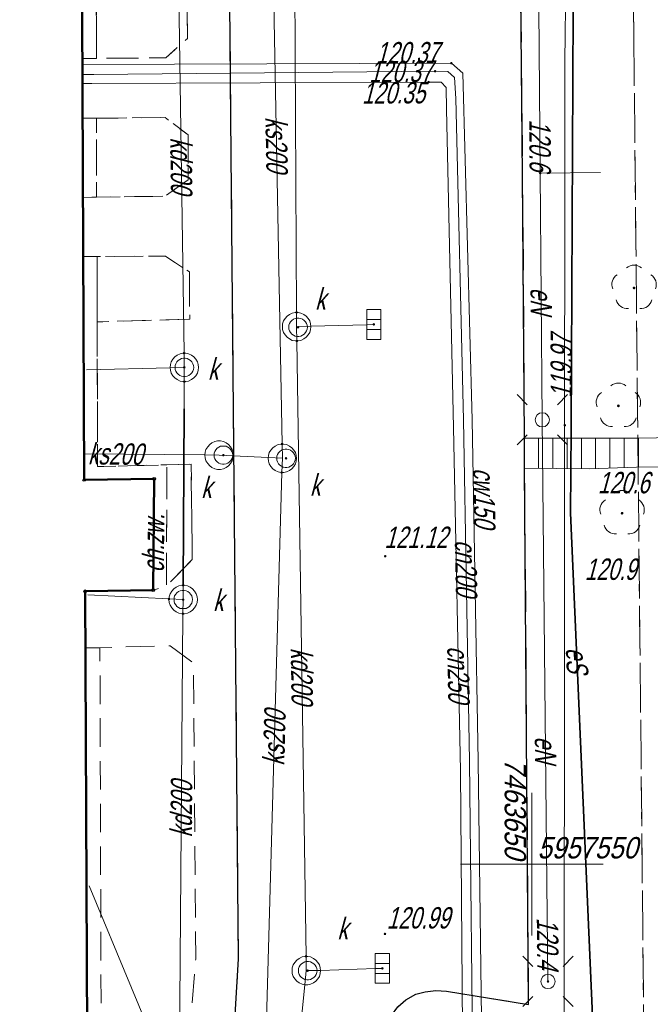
# Model space of a CAD drawing. Extents: x 7463256 to 7464485, y 5957341 to 5958260.
# Tile 98 of 256: x 7463632 to 7463654, y 5957545 to 5957580. Entities that reach past the tile are written whole.
import ezdxf
from ezdxf.enums import TextEntityAlignment as Align

# ---------------------------------------------------------------- set-up
doc = ezdxf.new("R2010")
doc.units = 0
doc.header["$MEASUREMENT"] = 0
for name, pattern in [('1.5_0.5', [2, 1.5, -0.5]), ('218-500', [1, 0.5, -0.5]), ('mz1.0_0.5', [1.5, 1, -0.5])]:
    doc.linetypes.add(name, pattern=pattern)
doc.layers.get('0').update_dxf_attribs({"color": 2, "linetype": 'CONTINUOUS', "lineweight": 5})
for name, color, linetype in [('217-Granica konturu klasyfikcyjnego', 7, 'CONTINUOUS'), ('218-Granica użytku', 7, 'CONTINUOUS'), ('312-Budynek (powierzchnia)', 7, 'CONTINUOUS'), ('chodnik (powierzchnia)', 7, 'CONTINUOUS'), ('chodnik (powierzchnia)-Atr17', 7, 'CONTINUOUS'), ('drzewo liściaste (punkt)', 7, 'CONTINUOUS'), ('jezdnia (powierzchnia)', 7, 'CONTINUOUS'), ('kratka ściekowa (punkt)', 7, 'CONTINUOUS'), ('krawężnik (linia)', 7, 'CONTINUOUS'), ('latarnia na słupie lub maszcie (punkt)', 7, 'CONTINUOUS'), ('przewód ciepłowniczy (linia)', 7, 'CONTINUOUS'), ('przewód ciepłowniczy (linia)-Atr1', 7, 'CONTINUOUS'), ('przewód elektroenergetyczny (linia)', 7, 'CONTINUOUS'), ('przewód elektroenergetyczny (linia)-Atr1', 7, 'CONTINUOUS'), ('przewód gazowy (linia)', 7, 'CONTINUOUS'), ('przewód kanalizacyjny (linia)', 7, 'CONTINUOUS'), ('przewód kanalizacyjny (linia)-Atr1', 7, 'CONTINUOUS'), ('Punkt budynku', 7, 'CONTINUOUS'), ('punkt o określonej wysokości (sieć ciepłownicza)', 7, 'CONTINUOUS'), ('punkt o określonej wysokości (sieć ciepłownicza)-Atr2', 7, 'CONTINUOUS'), ('punkt o określonej wysokości (sieć elektroenergetyczna)', 7, 'CONTINUOUS'), ('punkt o określonej wysokości (sieć elektroenergetyczna)-Atr2', 7, 'CONTINUOUS'), ('punkt o określonej wysokości (sieć gazowa)', 7, 'CONTINUOUS'), ('punkt o określonej wysokości (sieć gazowa)-Atr2', 7, 'CONTINUOUS'), ('punkt o określonej wysokości (sieć kanalizacyjna)', 7, 'CONTINUOUS'), ('punkt wysokościowy naturalny-Atr2', 7, 'CONTINUOUS'), ('punkt wysokościowy sztuczny', 7, 'CONTINUOUS'), ('punkt wysokościowy sztuczny-Atr2', 7, 'CONTINUOUS'), ('rura ochronna - przewód elektroenergetyczny (linia)', 7, 'CONTINUOUS'), ('rura ochronna - przewód kanalizacyjny (linia)', 7, 'CONTINUOUS'), ('schody w ciągu komunikacyjnym', 7, 'CONTINUOUS'), ('studzienka - przewód kanalizacyjny (powierzchnia)', 7, 'CONTINUOUS'), ('słup (punkt)', 7, 'CONTINUOUS'), ('trawnik (powierzchnia)', 7, 'CONTINUOUS'), ('Wstawianie ramki sekcyjnej z opisem', 7, 'CONTINUOUS'), ('właz - siec kanalizacyjna (powierzchnia)', 7, 'CONTINUOUS'), ('właz - siec kanalizacyjna (powierzchnia)-Atr17', 7, 'CONTINUOUS')]:
    doc.layers.add(name, color=color, linetype=linetype)
doc.styles.get("Standard").update_dxf_attribs({"font": 'txt', "width": 0.75})

# ---------------------------------------------------------------- blocks, each defined once
blk = doc.blocks.new('PW01')
at = {"linetype": 'Continuous', "lineweight": 13}
h = blk.add_hatch(color=0, dxfattribs=at)
edge = h.paths.add_edge_path()
edge.add_arc((0, 0), 0.045, 0, 360)
blk = doc.blocks.new('US05')
at = {"color": 0, "linetype": 'Continuous', "lineweight": 13}
for p, q in [((-0.525, -0.25), (-0.525, 0.25)), ((-0.525, 0.25), (-0.175, 0.25)), ((-0.175, -0.25), (-0.175, 0.25)), ((-0.175, 0.25), (0.175, 0.25)), ((0.175, -0.25), (0.175, 0.25)), ((0.175, 0.25), (0.525, 0.25)), ((0.525, -0.25), (0.525, 0.25)), ((-0.525, -0.25), (-0.175, -0.25)), ((-0.175, -0.25), (0.175, -0.25)), ((0.175, -0.25), (0.525, -0.25))]:
    blk.add_line(p, q, dxfattribs=at)
blk = doc.blocks.new('PW02')
at = {"linetype": 'Continuous', "lineweight": 13}
h = blk.add_hatch(color=0, dxfattribs=at)
edge = h.paths.add_edge_path()
edge.add_arc((0, 0), 0.045, 0, 360)
blk = doc.blocks.new('SM04')
at = {"color": 0, "linetype": 'Continuous', "lineweight": 13}
blk.add_circle((0, 0), 0.25, dxfattribs=at)
blk = doc.blocks.new('SM011')
at = {"color": 0, "linetype": 'Continuous', "lineweight": 13}
for p, q in [((-0.53, 0.531), (-0.883, 0.884)), ((0.531, 0.531), (0.884, 0.884)), ((-0.53, -0.53), (-0.883, -0.883)), ((0.531, -0.53), (0.884, -0.883))]:
    blk.add_line(p, q, dxfattribs=at)
blk = doc.blocks.new('OP021')
at = {"linetype": 'Continuous', "lineweight": 13}
h = blk.add_hatch(color=0, dxfattribs=at)
edge = h.paths.add_edge_path()
edge.add_arc((0, 0), 0.05, 0, 360)
at = {"color": 0, "linetype": 'Continuous', "lineweight": 13}
for centre, start, end in [((0, 0.4), 49.272, 130.728), ((-0.38, 0.124), 121.308, 202.548), ((0.38, 0.124), 337.452, 58.692), ((-0.235, -0.324), 193.221, 274.871), ((0.235, -0.324), 265.129, 346.779)]:
    blk.add_arc(centre, 0.4, start, end, dxfattribs=at)
blk = doc.blocks.new('PUNKTBUD')
at = {"color": 0}
blk.add_circle((0, 0), 0.045, dxfattribs=at)

msp = doc.modelspace()

# ---------------------------------------------------------------- linework, layer by layer
at = {"layer": '217-Granica konturu klasyfikcyjnego', "color": 3, "linetype": '1.5_0.5', "lineweight": 18, "flags": 128}
for points in [[(7463653.438, 5957598.038), (7463653.58, 5957579.07)], [(7463653.58, 5957579.07), (7463653.95, 5957542.33)]]:
    msp.add_lwpolyline(points, dxfattribs=at)
at = {"layer": '218-Granica użytku', "color": 3, "linetype": '218-500', "lineweight": 18, "flags": 128}
for points in [[(7463653.58, 5957579.07), (7463653.438, 5957598.038)], [(7463653.95, 5957542.33), (7463653.58, 5957579.07)]]:
    msp.add_lwpolyline(points, dxfattribs=at)
at = {"layer": '312-Budynek (powierzchnia)', "color": 7, "linetype": 'Continuous', "lineweight": 50, "flags": 128}
for points in [[(7463634.151, 5957596.286), (7463634.3, 5957563.49)], [(7463634.3, 5957563.49), (7463636.75, 5957563.53)], [(7463636.75, 5957563.53), (7463636.72, 5957559.62)], [(7463636.72, 5957559.62), (7463634.33, 5957559.58)], [(7463634.33, 5957559.58), (7463634.42, 5957538.86)]]:
    msp.add_lwpolyline(points, dxfattribs=at)
at = {"layer": 'chodnik (powierzchnia)', "color": 7, "linetype": 'mz1.0_0.5', "lineweight": 18, "flags": 128}
for points in [[(7463639.269, 5957597.04), (7463639.43, 5957577.49), (7463639.71, 5957546.67), (7463639.59, 5957544.7), (7463639.34, 5957542.7), (7463639.17, 5957541.94), (7463637.44, 5957538.59), (7463636.92, 5957537.73), (7463636.35, 5957536.91), (7463635.84, 5957536.32), (7463635.28, 5957535.8), (7463626.32, 5957529.27), (7463625.68, 5957528.93), (7463624.62, 5957528.66), (7463623.68, 5957529.92), (7463625.53, 5957530.52), (7463634.4, 5957537.02), (7463635.38, 5957538.12), (7463636.67, 5957540.28), (7463637.67, 5957542.19), (7463637.96, 5957543.67), (7463638.21, 5957546.66), (7463638.13, 5957557.06), (7463637.31, 5957557.67), (7463634.85, 5957557.6), (7463634.33, 5957557.6), (7463634.33, 5957559.58), (7463636.72, 5957559.62), (7463637.18, 5957559.75), (7463638.09, 5957560.7), (7463638.05, 5957564.04), (7463637.2, 5957564.02), (7463634.77, 5957563.96), (7463634.75, 5957569.04), (7463638, 5957569.13), (7463637.99, 5957570.79), (7463637.15, 5957571.35), (7463634.75, 5957571.33), (7463634.26, 5957571.33), (7463634.25, 5957573.41), (7463634.73, 5957573.42), (7463637.13, 5957573.45), (7463637.95, 5957574.03), (7463637.94, 5957575.6), (7463637.14, 5957576.21), (7463634.73, 5957576.19), (7463634.24, 5957576.19), (7463634.23, 5957578.29), (7463634.73, 5957578.29), (7463637.16, 5957578.31), (7463637.92, 5957578.99), (7463637.84, 5957586.54), (7463637.15, 5957587.22), (7463634.7, 5957587.28), (7463634.19, 5957587.28), (7463634.18, 5957589.3), (7463634.71, 5957589.29), (7463637.09, 5957589.31), (7463637.82, 5957590.01), (7463637.763, 5957596.818)], [(7463621.66, 5957538.77), (7463634.42, 5957538.86), (7463634.33, 5957557.6), (7463634.85, 5957557.6), (7463634.91, 5957538.42), (7463621.2, 5957538.3), (7463620.97, 5957592.04), (7463611.64, 5957592.01), (7463611.64, 5957592.968)]]:
    msp.add_lwpolyline(points, dxfattribs=at)
for points in [[(7463634.19, 5957587.28), (7463634.7, 5957587.28), (7463634.73, 5957578.29), (7463634.23, 5957578.29)], [(7463634.24, 5957576.19), (7463634.73, 5957576.19), (7463634.73, 5957573.42), (7463634.25, 5957573.41)], [(7463634.26, 5957571.33), (7463634.75, 5957571.33), (7463634.75, 5957569.04), (7463634.77, 5957563.96), (7463637.2, 5957564.02), (7463637.18, 5957559.75), (7463636.72, 5957559.62), (7463636.75, 5957563.53), (7463634.3, 5957563.49)]]:
    msp.add_lwpolyline(points, close=True, dxfattribs=at)
at = {"layer": 'jezdnia (powierzchnia)', "color": 7, "linetype": '1.5_0.5', "lineweight": 18, "flags": 128}
for points in [[(7463649.457, 5957598.354), (7463649.68, 5957574.16), (7463649.75, 5957564.96), (7463649.75, 5957563.9), (7463649.89, 5957545.07), (7463647.01, 5957545.54), (7463646.64, 5957545.56), (7463646.26, 5957545.52), (7463645.93, 5957545.43), (7463645.58, 5957545.23), (7463645.3, 5957544.99), (7463645.08, 5957544.69), (7463644.92, 5957544.35), (7463644.82, 5957543.97), (7463644.59, 5957542.49), (7463644.39, 5957541.5), (7463643.62, 5957539.08), (7463642.72, 5957537.32), (7463641.75, 5957535.55), (7463640.66, 5957533.85), (7463639.3, 5957532.4), (7463629.59, 5957525.23), (7463629.01, 5957524.72), (7463628.59, 5957524.06), (7463628.29, 5957523.03), (7463628.25, 5957521.93), (7463628.35, 5957521.06), (7463628.6, 5957519.98), (7463621.08, 5957529.83), (7463621.97, 5957529.35), (7463622.66, 5957529), (7463623.4, 5957528.78), (7463624.13, 5957528.67), (7463624.62, 5957528.66), (7463625.68, 5957528.93), (7463626.32, 5957529.27), (7463635.28, 5957535.8)], [(7463635.28, 5957535.8), (7463635.84, 5957536.32), (7463636.35, 5957536.91), (7463636.92, 5957537.73), (7463637.44, 5957538.59), (7463639.17, 5957541.94), (7463639.34, 5957542.7), (7463639.59, 5957544.7), (7463639.71, 5957546.67), (7463639.43, 5957577.49), (7463639.269, 5957597.04)]]:
    msp.add_lwpolyline(points, dxfattribs=at)
at = {"layer": 'krawężnik (linia)', "color": 7, "linetype": 'Continuous', "lineweight": 25, "flags": 128}
for points in [[(7463629.59, 5957525.23), (7463639.3, 5957532.4), (7463640.66, 5957533.85), (7463641.75, 5957535.55), (7463642.72, 5957537.32), (7463643.62, 5957539.08), (7463644.39, 5957541.5), (7463644.59, 5957542.49), (7463644.82, 5957543.97), (7463644.92, 5957544.35), (7463645.08, 5957544.69), (7463645.3, 5957544.99), (7463645.58, 5957545.23), (7463645.93, 5957545.43), (7463646.26, 5957545.52), (7463646.64, 5957545.56), (7463647.01, 5957545.54), (7463649.89, 5957545.07), (7463649.75, 5957563.9), (7463649.75, 5957564.96), (7463649.68, 5957574.16), (7463649.457, 5957598.354)], [(7463621.08, 5957529.83), (7463621.97, 5957529.35), (7463622.66, 5957529), (7463623.4, 5957528.78), (7463624.13, 5957528.67), (7463624.62, 5957528.66), (7463625.68, 5957528.93), (7463626.32, 5957529.27), (7463635.28, 5957535.8), (7463635.84, 5957536.32), (7463636.35, 5957536.91), (7463636.92, 5957537.73), (7463637.44, 5957538.59), (7463639.17, 5957541.94), (7463639.34, 5957542.7), (7463639.59, 5957544.7), (7463639.71, 5957546.67), (7463639.43, 5957577.49), (7463639.269, 5957597.04)]]:
    msp.add_lwpolyline(points, dxfattribs=at)
at = {"layer": 'przewód ciepłowniczy (linia)', "color": 212, "linetype": 'Continuous', "lineweight": 18, "flags": 128}
for points in [[(7463664.47, 5957535.11), (7463653.82, 5957540.74), (7463648.94, 5957540.84), (7463648.28, 5957540.96), (7463648.12, 5957553.62), (7463647.91, 5957565.6), (7463647.58, 5957577.77), (7463647.18, 5957578.12), (7463634.23, 5957578.08)], [(7463634.23, 5957577.72), (7463634.64, 5957577.72), (7463646.61, 5957577.84), (7463647.06, 5957577.83), (7463647.29, 5957577.62), (7463647.34, 5957576.88), (7463647.61, 5957565.6), (7463647.82, 5957553.62), (7463647.95, 5957541.61), (7463647.94, 5957540.71), (7463648.1, 5957540.53), (7463648.93, 5957540.54), (7463653.75, 5957540.44), (7463660.11, 5957537.07), (7463664.33, 5957534.85)], [(7463634.24, 5957577.41), (7463634.57, 5957577.41), (7463646.38, 5957577.46), (7463646.82, 5957577.46), (7463647, 5957577.27), (7463647.01, 5957576.51), (7463647.26, 5957565.33), (7463647.5, 5957553.28), (7463647.59, 5957541.2), (7463647.6, 5957540.45), (7463648.11, 5957540.14), (7463648.56, 5957540.11), (7463653.4, 5957540.12), (7463659.71, 5957536.73), (7463664.12, 5957534.43)]]:
    msp.add_lwpolyline(points, dxfattribs=at)
at = {"layer": 'przewód elektroenergetyczny (linia)', "color": 1, "linetype": 'Continuous', "lineweight": 18, "flags": 128}
for points in [[(7463651.411, 5957598.199), (7463651.48, 5957584.91), (7463651.38, 5957565.24), (7463651.36, 5957562.34), (7463652.25, 5957541.98), (7463652.03, 5957539.46), (7463651.08, 5957537.88), (7463645.2, 5957532.52), (7463638.78, 5957527.04), (7463636.21, 5957524.93), (7463638.44, 5957518.02), (7463639.3, 5957516.14), (7463641.02, 5957511.94), (7463636.62, 5957502), (7463636.79, 5957501.27), (7463637.6, 5957500.71), (7463650.99, 5957479.09), (7463658.5, 5957464.26), (7463659.74, 5957461.92), (7463669.02, 5957441.09), (7463671.79, 5957431.51), (7463668.23, 5957427.7), (7463669.759, 5957423.264)], [(7463650.15, 5957598.299), (7463650.2, 5957585.84), (7463650.3, 5957574.26), (7463652.41, 5957574.28)], [(7463652.41, 5957574.28), (7463650.3, 5957574.26), (7463650.37, 5957565.6), (7463650.57, 5957545.88)]]:
    msp.add_lwpolyline(points, dxfattribs=at)
at = {"layer": 'przewód gazowy (linia)', "color": 40, "linetype": 'Continuous', "lineweight": 18, "flags": 128}
msp.add_lwpolyline([(7463651.15, 5957542.15), (7463651.14, 5957542.35), (7463651.16, 5957578.24), (7463651.17, 5957579.07), (7463651.24, 5957585.54), (7463651.11, 5957594.54), (7463651.071, 5957598.226)], dxfattribs=at)
at = {"layer": 'przewód kanalizacyjny (linia)', "color": 34, "linetype": 'Continuous', "lineweight": 18, "flags": 128}
for points in [[(7463641.75, 5957568.87), (7463641.75, 5957569.37), (7463641.61, 5957596.91), (7463641.61, 5957597.385)], [(7463641.25, 5957564.25), (7463641.24, 5957564.75), (7463640.84, 5957586.43), (7463640.83, 5957586.93), (7463640.33, 5957586.91), (7463634.19, 5957586.7)], [(7463637.81, 5957567.44), (7463637.8, 5957567.94), (7463637.61, 5957581.33), (7463637.6, 5957581.83)], [(7463641.75, 5957568.87), (7463642.25, 5957568.89), (7463644.21, 5957568.94), (7463644.46, 5957568.95)], [(7463642.09, 5957546.26), (7463642.08, 5957546.76), (7463641.76, 5957568.37), (7463641.75, 5957568.87)], [(7463637.81, 5957567.44), (7463637.31, 5957567.43), (7463634.38, 5957567.36)], [(7463637.77, 5957559.29), (7463637.77, 5957559.79), (7463637.8, 5957565.98), (7463637.81, 5957566.94), (7463637.81, 5957567.44)], [(7463641.25, 5957564.25), (7463640.75, 5957564.28), (7463639.53, 5957564.33), (7463639.03, 5957564.36), (7463638.53, 5957564.37), (7463634.3, 5957564.41)], [(7463640.45, 5957532.13), (7463640.52, 5957537.91), (7463640.53, 5957538.51), (7463640.54, 5957539.11), (7463641.23, 5957563.75), (7463641.25, 5957564.25)], [(7463637.77, 5957559.29), (7463637.27, 5957559.31), (7463634.42, 5957559.46)], [(7463637.63, 5957541.61), (7463637.63, 5957542.11), (7463637.76, 5957558.79), (7463637.77, 5957559.29)], [(7463637.63, 5957541.61), (7463637.44, 5957542.07), (7463634.47, 5957549.24)], [(7463641.96, 5957541.38), (7463641.91, 5957541.98), (7463641.84, 5957542.79), (7463641.79, 5957543.29), (7463641.84, 5957543.79), (7463642.04, 5957545.76), (7463642.09, 5957546.26)], [(7463642.09, 5957546.26), (7463642.59, 5957546.27), (7463644.52, 5957546.33), (7463644.76, 5957546.34)]]:
    msp.add_lwpolyline(points, dxfattribs=at)
at = {"layer": 'rura ochronna - przewód elektroenergetyczny (linia)', "color": 1, "linetype": 'Continuous', "lineweight": 35, "flags": 128}
msp.add_lwpolyline([(7463651.411, 5957598.199), (7463651.48, 5957584.91), (7463651.38, 5957565.24), (7463651.36, 5957562.34), (7463652.25, 5957541.98), (7463652.03, 5957539.46)], dxfattribs=at)
at = {"layer": 'rura ochronna - przewód kanalizacyjny (linia)', "color": 34, "linetype": 'Continuous', "lineweight": 35, "flags": 128}
msp.add_lwpolyline([(7463637.77, 5957559.79), (7463637.8, 5957565.98)], dxfattribs=at)
at = {"layer": 'schody w ciągu komunikacyjnym', "color": 7, "linetype": 'Continuous', "lineweight": 18, "flags": 128}
msp.add_lwpolyline([(7463655.01, 5957563.95), (7463653.68, 5957563.94), (7463652.02, 5957563.88), (7463649.75, 5957563.9), (7463649.75, 5957564.96), (7463652.02, 5957564.96), (7463653.73, 5957564.95), (7463655.02, 5957564.98)], close=True, dxfattribs=at)
msp.add_lwpolyline([(7463655.01, 5957563.95), (7463653.68, 5957563.94), (7463652.02, 5957563.88), (7463649.75, 5957563.9), (7463649.75, 5957564.96), (7463652.02, 5957564.96), (7463653.73, 5957564.95), (7463655.02, 5957564.98)], close=True, dxfattribs=at)
for points in [[(7463650.24, 5957563.896), (7463650.241, 5957564.96)], [(7463650.74, 5957563.891), (7463650.741, 5957564.96)], [(7463651.24, 5957563.887), (7463651.241, 5957564.96)], [(7463651.74, 5957563.882), (7463651.741, 5957564.96)], [(7463652.24, 5957563.888), (7463652.241, 5957564.959)], [(7463652.74, 5957563.906), (7463652.741, 5957564.956)], [(7463653.24, 5957563.924), (7463653.241, 5957564.953)], [(7463653.74, 5957563.94), (7463653.741, 5957564.95)]]:
    msp.add_lwpolyline(points, dxfattribs=at)
at = {"layer": 'studzienka - przewód kanalizacyjny (powierzchnia)', "color": 34, "linetype": 'Continuous', "lineweight": 18, "flags": 128}
for points in [[(7463642.25, 5957568.87), (7463642.24, 5957568.77), (7463642.21, 5957568.67), (7463642.15, 5957568.58), (7463642.08, 5957568.5), (7463642, 5957568.44), (7463641.9, 5957568.39), (7463641.8, 5957568.37), (7463641.7, 5957568.37), (7463641.6, 5957568.39), (7463641.5, 5957568.44), (7463641.42, 5957568.5), (7463641.35, 5957568.58), (7463641.29, 5957568.67), (7463641.26, 5957568.77), (7463641.25, 5957568.87), (7463641.26, 5957568.97), (7463641.29, 5957569.07), (7463641.35, 5957569.16), (7463641.42, 5957569.24), (7463641.5, 5957569.3), (7463641.6, 5957569.35), (7463641.7, 5957569.37), (7463641.8, 5957569.37), (7463641.9, 5957569.35), (7463642, 5957569.3), (7463642.08, 5957569.24), (7463642.15, 5957569.16), (7463642.21, 5957569.07), (7463642.24, 5957568.97)], [(7463638.31, 5957567.44), (7463638.3, 5957567.34), (7463638.27, 5957567.24), (7463638.21, 5957567.15), (7463638.14, 5957567.07), (7463638.06, 5957567.01), (7463637.96, 5957566.96), (7463637.86, 5957566.94), (7463637.76, 5957566.94), (7463637.66, 5957566.96), (7463637.56, 5957567.01), (7463637.48, 5957567.07), (7463637.41, 5957567.15), (7463637.35, 5957567.24), (7463637.32, 5957567.34), (7463637.31, 5957567.44), (7463637.32, 5957567.54), (7463637.35, 5957567.64), (7463637.41, 5957567.73), (7463637.48, 5957567.81), (7463637.56, 5957567.87), (7463637.66, 5957567.92), (7463637.76, 5957567.94), (7463637.86, 5957567.94), (7463637.96, 5957567.92), (7463638.06, 5957567.87), (7463638.14, 5957567.81), (7463638.21, 5957567.73), (7463638.27, 5957567.64), (7463638.3, 5957567.54)], [(7463639.53, 5957564.36), (7463639.52, 5957564.26), (7463639.49, 5957564.16), (7463639.43, 5957564.07), (7463639.36, 5957563.99), (7463639.28, 5957563.93), (7463639.18, 5957563.88), (7463639.08, 5957563.86), (7463638.98, 5957563.86), (7463638.88, 5957563.88), (7463638.78, 5957563.93), (7463638.7, 5957563.99), (7463638.63, 5957564.07), (7463638.57, 5957564.16), (7463638.54, 5957564.26), (7463638.53, 5957564.36), (7463638.54, 5957564.46), (7463638.57, 5957564.56), (7463638.63, 5957564.65), (7463638.7, 5957564.73), (7463638.78, 5957564.79), (7463638.88, 5957564.84), (7463638.98, 5957564.86), (7463639.08, 5957564.86), (7463639.18, 5957564.84), (7463639.28, 5957564.79), (7463639.36, 5957564.73), (7463639.43, 5957564.65), (7463639.49, 5957564.56), (7463639.52, 5957564.46)], [(7463641.75, 5957564.25), (7463641.74, 5957564.15), (7463641.71, 5957564.05), (7463641.65, 5957563.96), (7463641.58, 5957563.88), (7463641.5, 5957563.82), (7463641.4, 5957563.77), (7463641.3, 5957563.75), (7463641.2, 5957563.75), (7463641.1, 5957563.77), (7463641, 5957563.82), (7463640.92, 5957563.88), (7463640.85, 5957563.96), (7463640.79, 5957564.05), (7463640.76, 5957564.15), (7463640.75, 5957564.25), (7463640.76, 5957564.35), (7463640.79, 5957564.45), (7463640.85, 5957564.54), (7463640.92, 5957564.62), (7463641, 5957564.68), (7463641.1, 5957564.73), (7463641.2, 5957564.75), (7463641.3, 5957564.75), (7463641.4, 5957564.73), (7463641.5, 5957564.68), (7463641.58, 5957564.62), (7463641.65, 5957564.54), (7463641.71, 5957564.45), (7463641.74, 5957564.35)], [(7463638.27, 5957559.29), (7463638.26, 5957559.19), (7463638.23, 5957559.09), (7463638.17, 5957559), (7463638.1, 5957558.92), (7463638.02, 5957558.86), (7463637.92, 5957558.81), (7463637.82, 5957558.79), (7463637.72, 5957558.79), (7463637.62, 5957558.81), (7463637.52, 5957558.86), (7463637.44, 5957558.92), (7463637.37, 5957559), (7463637.31, 5957559.09), (7463637.28, 5957559.19), (7463637.27, 5957559.29), (7463637.28, 5957559.39), (7463637.31, 5957559.49), (7463637.37, 5957559.58), (7463637.44, 5957559.66), (7463637.52, 5957559.72), (7463637.62, 5957559.77), (7463637.72, 5957559.79), (7463637.82, 5957559.79), (7463637.92, 5957559.77), (7463638.02, 5957559.72), (7463638.1, 5957559.66), (7463638.17, 5957559.58), (7463638.23, 5957559.49), (7463638.26, 5957559.39)], [(7463642.59, 5957546.26), (7463642.58, 5957546.16), (7463642.55, 5957546.06), (7463642.49, 5957545.97), (7463642.42, 5957545.89), (7463642.34, 5957545.83), (7463642.24, 5957545.78), (7463642.14, 5957545.76), (7463642.04, 5957545.76), (7463641.94, 5957545.78), (7463641.84, 5957545.83), (7463641.76, 5957545.89), (7463641.69, 5957545.97), (7463641.63, 5957546.06), (7463641.6, 5957546.16), (7463641.59, 5957546.26), (7463641.6, 5957546.36), (7463641.63, 5957546.46), (7463641.69, 5957546.55), (7463641.76, 5957546.63), (7463641.84, 5957546.69), (7463641.94, 5957546.74), (7463642.04, 5957546.76), (7463642.14, 5957546.76), (7463642.24, 5957546.74), (7463642.34, 5957546.69), (7463642.42, 5957546.63), (7463642.49, 5957546.55), (7463642.55, 5957546.46), (7463642.58, 5957546.36)]]:
    msp.add_lwpolyline(points, close=True, dxfattribs=at)
at = {"layer": 'trawnik (powierzchnia)', "color": 7, "linetype": 'mz1.0_0.5', "lineweight": 18, "flags": 128}
for points in [[(7463637.15, 5957587.22), (7463637.84, 5957586.54), (7463637.92, 5957578.99), (7463637.16, 5957578.31), (7463634.73, 5957578.29), (7463634.7, 5957587.28)], [(7463637.94, 5957575.6), (7463637.95, 5957574.03), (7463637.13, 5957573.45), (7463634.73, 5957573.42), (7463634.73, 5957576.19), (7463637.14, 5957576.21)], [(7463637.99, 5957570.79), (7463638, 5957569.13), (7463634.75, 5957569.04), (7463634.75, 5957571.33), (7463637.15, 5957571.35)], [(7463638.09, 5957560.7), (7463637.18, 5957559.75), (7463637.2, 5957564.02), (7463638.05, 5957564.04)]]:
    msp.add_lwpolyline(points, close=True, dxfattribs=at)
at = {"layer": 'Wstawianie ramki sekcyjnej z opisem', "color": 7, "linetype": 'Continuous', "lineweight": 13, "flags": 128}
for points in [[(7463650, 5957547.5), (7463650, 5957552.5)], [(7463647.5, 5957550), (7463652.5, 5957550)]]:
    msp.add_lwpolyline(points, dxfattribs=at)
at = {"layer": 'właz - siec kanalizacyjna (powierzchnia)', "color": 7, "linetype": 'Continuous', "lineweight": 18, "flags": 128}
for points in [[(7463642.13, 5957568.85), (7463642.12, 5957568.78), (7463642.1, 5957568.72), (7463642.06, 5957568.66), (7463642.02, 5957568.61), (7463641.96, 5957568.57), (7463641.9, 5957568.54), (7463641.83, 5957568.53), (7463641.77, 5957568.53), (7463641.7, 5957568.54), (7463641.64, 5957568.57), (7463641.58, 5957568.61), (7463641.54, 5957568.66), (7463641.5, 5957568.72), (7463641.48, 5957568.78), (7463641.48, 5957568.85), (7463641.48, 5957568.92), (7463641.5, 5957568.98), (7463641.54, 5957569.04), (7463641.58, 5957569.09), (7463641.64, 5957569.13), (7463641.7, 5957569.16), (7463641.77, 5957569.17), (7463641.83, 5957569.17), (7463641.9, 5957569.16), (7463641.96, 5957569.13), (7463642.02, 5957569.09), (7463642.06, 5957569.04), (7463642.1, 5957568.98), (7463642.12, 5957568.92)], [(7463638.14, 5957567.44), (7463638.13, 5957567.37), (7463638.11, 5957567.31), (7463638.07, 5957567.25), (7463638.03, 5957567.2), (7463637.97, 5957567.16), (7463637.91, 5957567.13), (7463637.84, 5957567.12), (7463637.78, 5957567.12), (7463637.71, 5957567.13), (7463637.65, 5957567.16), (7463637.59, 5957567.2), (7463637.55, 5957567.25), (7463637.51, 5957567.31), (7463637.49, 5957567.37), (7463637.49, 5957567.44), (7463637.49, 5957567.51), (7463637.51, 5957567.57), (7463637.55, 5957567.63), (7463637.59, 5957567.68), (7463637.65, 5957567.72), (7463637.71, 5957567.75), (7463637.78, 5957567.76), (7463637.84, 5957567.76), (7463637.91, 5957567.75), (7463637.97, 5957567.72), (7463638.03, 5957567.68), (7463638.07, 5957567.63), (7463638.11, 5957567.57), (7463638.13, 5957567.51)], [(7463639.51, 5957564.36), (7463639.5, 5957564.29), (7463639.48, 5957564.23), (7463639.44, 5957564.17), (7463639.4, 5957564.12), (7463639.34, 5957564.08), (7463639.28, 5957564.05), (7463639.21, 5957564.04), (7463639.15, 5957564.04), (7463639.08, 5957564.05), (7463639.02, 5957564.08), (7463638.96, 5957564.12), (7463638.92, 5957564.17), (7463638.88, 5957564.23), (7463638.86, 5957564.29), (7463638.86, 5957564.36), (7463638.86, 5957564.43), (7463638.88, 5957564.49), (7463638.92, 5957564.55), (7463638.96, 5957564.6), (7463639.02, 5957564.64), (7463639.08, 5957564.67), (7463639.15, 5957564.68), (7463639.21, 5957564.68), (7463639.28, 5957564.67), (7463639.34, 5957564.64), (7463639.4, 5957564.6), (7463639.44, 5957564.55), (7463639.48, 5957564.49), (7463639.5, 5957564.43)], [(7463641.71, 5957564.25), (7463641.7, 5957564.18), (7463641.68, 5957564.12), (7463641.64, 5957564.06), (7463641.6, 5957564.01), (7463641.54, 5957563.97), (7463641.48, 5957563.94), (7463641.41, 5957563.93), (7463641.35, 5957563.93), (7463641.28, 5957563.94), (7463641.22, 5957563.97), (7463641.16, 5957564.01), (7463641.12, 5957564.06), (7463641.08, 5957564.12), (7463641.06, 5957564.18), (7463641.06, 5957564.25), (7463641.06, 5957564.32), (7463641.08, 5957564.38), (7463641.12, 5957564.44), (7463641.16, 5957564.49), (7463641.22, 5957564.53), (7463641.28, 5957564.56), (7463641.35, 5957564.57), (7463641.41, 5957564.57), (7463641.48, 5957564.56), (7463641.54, 5957564.53), (7463641.6, 5957564.49), (7463641.64, 5957564.44), (7463641.68, 5957564.38), (7463641.7, 5957564.32)], [(7463638.1, 5957559.29), (7463638.09, 5957559.22), (7463638.07, 5957559.16), (7463638.03, 5957559.1), (7463637.99, 5957559.05), (7463637.93, 5957559.01), (7463637.87, 5957558.98), (7463637.8, 5957558.97), (7463637.74, 5957558.97), (7463637.67, 5957558.98), (7463637.61, 5957559.01), (7463637.55, 5957559.05), (7463637.51, 5957559.1), (7463637.47, 5957559.16), (7463637.45, 5957559.22), (7463637.45, 5957559.29), (7463637.45, 5957559.36), (7463637.47, 5957559.42), (7463637.51, 5957559.48), (7463637.55, 5957559.53), (7463637.61, 5957559.57), (7463637.67, 5957559.6), (7463637.74, 5957559.61), (7463637.8, 5957559.61), (7463637.87, 5957559.6), (7463637.93, 5957559.57), (7463637.99, 5957559.53), (7463638.03, 5957559.48), (7463638.07, 5957559.42), (7463638.09, 5957559.36)], [(7463642.47, 5957546.26), (7463642.46, 5957546.19), (7463642.44, 5957546.13), (7463642.4, 5957546.07), (7463642.36, 5957546.02), (7463642.3, 5957545.98), (7463642.24, 5957545.95), (7463642.17, 5957545.94), (7463642.11, 5957545.94), (7463642.04, 5957545.95), (7463641.98, 5957545.98), (7463641.92, 5957546.02), (7463641.88, 5957546.07), (7463641.84, 5957546.13), (7463641.82, 5957546.19), (7463641.82, 5957546.26), (7463641.82, 5957546.33), (7463641.84, 5957546.39), (7463641.88, 5957546.45), (7463641.92, 5957546.5), (7463641.98, 5957546.54), (7463642.04, 5957546.57), (7463642.11, 5957546.58), (7463642.17, 5957546.58), (7463642.24, 5957546.57), (7463642.3, 5957546.54), (7463642.36, 5957546.5), (7463642.4, 5957546.45), (7463642.44, 5957546.39), (7463642.46, 5957546.33)]]:
    msp.add_lwpolyline(points, close=True, dxfattribs=at)

# ---------------------------------------------------------------- block references
at = {"layer": 'drzewo liściaste (punkt)', "color": 94, "linetype": 'Continuous', "lineweight": 13}
for p in [(7463653.59, 5957570.23), (7463653.04, 5957566.09), (7463653.17, 5957562.32)]:
    msp.add_blockref('OP021', p, dxfattribs=at)
at = {"layer": 'kratka ściekowa (punkt)', "color": 7, "linetype": 'Continuous', "lineweight": 18, "rotation": 269.999}
for p in [(7463644.46, 5957568.95), (7463644.76, 5957546.34)]:
    msp.add_blockref('US05', p, dxfattribs=at)
at = {"layer": 'latarnia na słupie lub maszcie (punkt)', "color": 7, "linetype": 'Continuous', "lineweight": 18}
for p in [(7463650.37, 5957565.6), (7463650.57, 5957545.88)]:
    msp.add_blockref('SM011', p, dxfattribs=at)
at = {"layer": 'Punkt budynku', "color": 5, "linetype": 'Continuous', "lineweight": 18}
for p in [(7463634.3, 5957563.49), (7463636.75, 5957563.53), (7463634.33, 5957559.58), (7463636.72, 5957559.62)]:
    msp.add_blockref('PUNKTBUD', p, dxfattribs=at)
at = {"layer": 'punkt o określonej wysokości (sieć ciepłownicza)', "color": 212, "linetype": 'Continuous', "lineweight": 13}
for p in [(7463647.18, 5957578.12), (7463646.61, 5957577.84), (7463646.38, 5957577.46)]:
    msp.add_blockref('PW01', p, dxfattribs=at)
at = {"layer": 'punkt o określonej wysokości (sieć elektroenergetyczna)', "color": 1, "linetype": 'Continuous', "lineweight": 13}
for p in [(7463650.3, 5957574.26), (7463650.57, 5957545.88)]:
    msp.add_blockref('PW01', p, dxfattribs=at)
at = {"layer": 'punkt o określonej wysokości (sieć gazowa)', "color": 40, "linetype": 'Continuous', "lineweight": 13, "rotation": 89.984}
msp.add_blockref('PW01', (7463651.16, 5957565.41), dxfattribs=at)
at = {"layer": 'punkt o określonej wysokości (sieć kanalizacyjna)', "color": 34, "linetype": 'Continuous', "lineweight": 13}
for p in [(7463641.75, 5957569.37), (7463641.8, 5957568.85), (7463644.46, 5957568.95), (7463641.76, 5957568.37), (7463637.8, 5957567.94), (7463637.81, 5957567.44), (7463637.81, 5957566.94), (7463641.24, 5957564.75), (7463639.18, 5957564.36), (7463641.38, 5957564.25), (7463641.23, 5957563.75), (7463637.77, 5957559.79), (7463637.27, 5957559.31), (7463637.77, 5957559.29), (7463637.76, 5957558.79), (7463642.08, 5957546.76), (7463642.14, 5957546.26), (7463644.76, 5957546.34)]:
    msp.add_blockref('PW01', p, dxfattribs=at)
at = {"layer": 'punkt wysokościowy sztuczny', "color": 7, "linetype": 'Continuous', "lineweight": 13}
for p in [(7463644.86, 5957560.81), (7463644.85, 5957547.55)]:
    msp.add_blockref('PW02', p, dxfattribs=at)
at = {"layer": 'słup (punkt)', "color": 7, "linetype": 'Continuous', "lineweight": 18}
for p in [(7463650.37, 5957565.6), (7463650.57, 5957545.88)]:
    msp.add_blockref('SM04', p, dxfattribs=at)

# ---------------------------------------------------------------- texts
at = {"layer": 'chodnik (powierzchnia)-Atr17', "color": 7, "oblique": 15, "width": 0.72}
msp.add_text('ch.zw.', height=0.75, rotation=89.56, dxfattribs=at).set_placement((7463636.72, 5957560.24), align=Align.MIDDLE_LEFT)
at = {"layer": 'przewód ciepłowniczy (linia)-Atr1', "color": 212, "oblique": 15, "width": 0.72}
msp.add_text('cw150', height=0.75, rotation=271.004, dxfattribs=at).set_placement((7463647.94, 5957563.91))
for s, rotation, p in [('cn200', 271.004, (7463647.68, 5957561.39)), ('cn250', 271.141, (7463647.41, 5957557.66))]:
    msp.add_text(s, height=0.75, rotation=rotation, dxfattribs=at).set_placement(p, align=Align.MIDDLE_LEFT)
at = {"layer": 'przewód elektroenergetyczny (linia)-Atr1', "color": 1, "oblique": 15, "width": 0.72}
for s, rotation, p in [('eN', 270.463, (7463650.33, 5957570.25)), ('eS', 272.503, (7463651.57, 5957557.61)), ('eN', 270.581, (7463650.48, 5957554.49))]:
    msp.add_text(s, height=0.75, rotation=rotation, dxfattribs=at).set_placement(p, align=Align.MIDDLE_LEFT)
at = {"layer": 'przewód kanalizacyjny (linia)-Atr1', "color": 34, "oblique": 15, "width": 0.72}
for s, rotation, p in [('ks200', 271.057, (7463641.03, 5957576.24)), ('kd200', 270.813, (7463637.69, 5957575.52)), ('ks200', 359.458, (7463634.43, 5957564.41)), ('kd200', 270.848, (7463641.92, 5957557.6)), ('ks200', 88.396, (7463640.94, 5957553.46)), ('kd200', 89.553, (7463637.7, 5957550.94))]:
    msp.add_text(s, height=0.75, rotation=rotation, dxfattribs=at).set_placement(p, align=Align.MIDDLE_LEFT)
at = {"layer": 'punkt o określonej wysokości (sieć ciepłownicza)-Atr2', "color": 212, "oblique": 15, "width": 0.72}
msp.add_text('120.37', height=0.75, rotation=0.176, dxfattribs=at).set_placement((7463644.53, 5957578.11))
msp.add_text('120.37', height=0.75, rotation=0.574, dxfattribs=at).set_placement((7463646.5, 5957577.84), align=Align.MIDDLE_RIGHT)
msp.add_text('120.35', height=0.75, rotation=0.242, dxfattribs=at).set_placement((7463646.25, 5957577.46), align=Align.TOP_RIGHT)
at = {"layer": 'punkt o określonej wysokości (sieć elektroenergetyczna)-Atr2', "color": 1, "oblique": 15, "width": 0.72}
for s, rotation, p in [('120.6', 270.495, (7463650.3, 5957574.34)), ('120.4', 270.581, (7463650.57, 5957546.31))]:
    msp.add_text(s, height=0.75, rotation=rotation, dxfattribs=at).set_placement(p, align=Align.MIDDLE_RIGHT)
at = {"layer": 'punkt o określonej wysokości (sieć gazowa)-Atr2', "color": 40, "oblique": 15, "width": 0.72}
msp.add_text('119.97', height=0.75, rotation=90.04, dxfattribs=at).set_placement((7463651.41, 5957566.36))
at = {"layer": 'punkt wysokościowy naturalny-Atr2', "color": 7, "oblique": 15, "width": 0.72}
msp.add_text('120.6', height=0.75, dxfattribs=at).set_placement((7463652.32, 5957563.77), align=Align.TOP_LEFT)
msp.add_text('120.9', height=0.75, dxfattribs=at).set_placement((7463651.86, 5957559.98))
at = {"layer": 'punkt wysokościowy sztuczny-Atr2', "color": 7, "oblique": 15, "width": 0.72}
for s, p in [('121.12', (7463644.83, 5957561.1)), ('120.99', (7463644.91, 5957547.74))]:
    msp.add_text(s, height=0.75, dxfattribs=at).set_placement(p)
at = {"layer": 'Wstawianie ramki sekcyjnej z opisem', "color": 7, "linetype": 'Continuous', "lineweight": 13, "oblique": 15, "width": 0.9}
msp.add_text('7463650', height=0.75, rotation=270, dxfattribs=at).set_placement((7463649.05, 5957550.2), align=Align.RIGHT)
msp.add_text('5957550', height=0.75, rotation=0.001, dxfattribs=at).set_placement((7463650.2, 5957550.2))
at = {"layer": 'właz - siec kanalizacyjna (powierzchnia)-Atr17', "color": 7, "oblique": 15, "width": 0.72}
for p in [(7463642.4, 5957569.47), (7463638.64, 5957567.01), (7463638.4, 5957562.85), (7463642.22, 5957562.94), (7463638.82, 5957558.89)]:
    msp.add_text('k', height=0.75, dxfattribs=at).set_placement(p)
msp.add_text('k', height=0.75, dxfattribs=at).set_placement((7463643.18, 5957547.74), align=Align.MIDDLE_LEFT)

doc.saveas('drawing.dxf')
